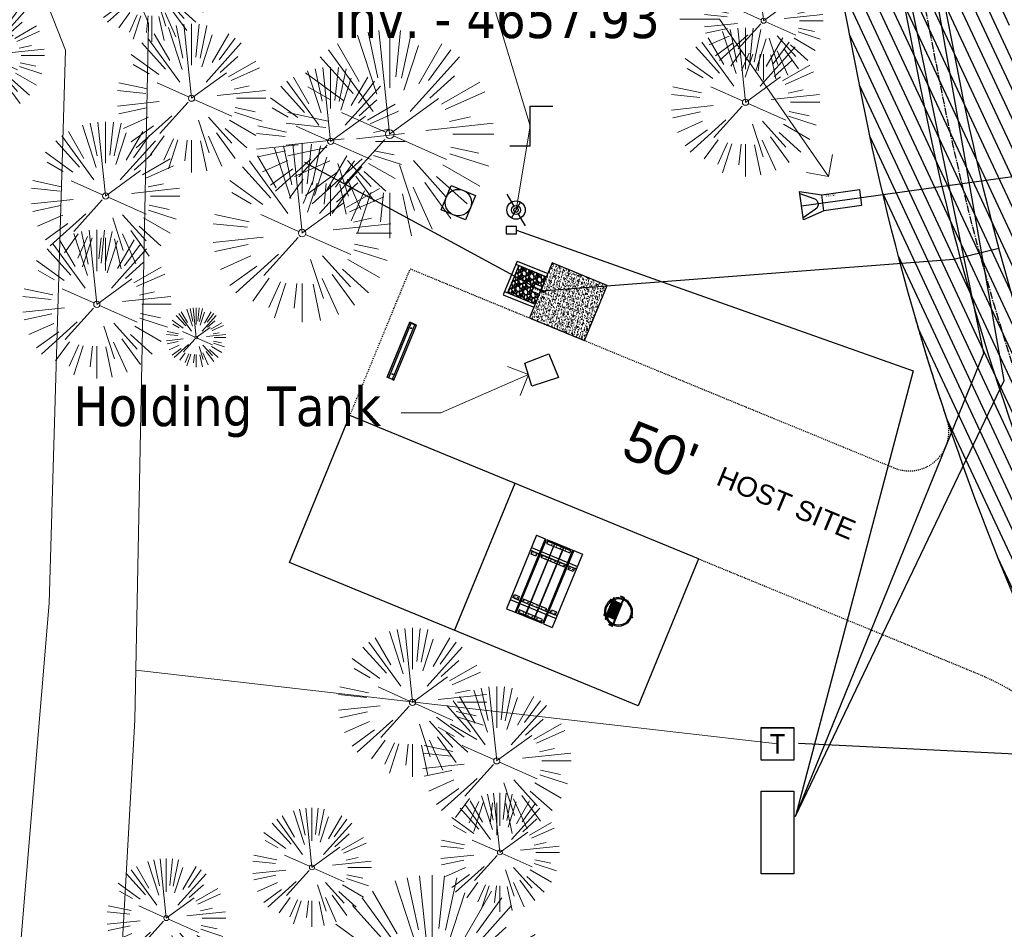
# Model space of a CAD drawing. Header units: feet. Extents: x 1134296 to 1140710, y 647902 to 649877.
# Tile 8 of 42: x 1134483 to 1134583, y 648475 to 648567. Entities that reach past the tile are written whole.
import ezdxf
from ezdxf import colors
from ezdxf.entities.mleader import LeaderData, LeaderLine
from ezdxf.enums import TextEntityAlignment as Align
from ezdxf.lldxf.tags import DXFTag
from ezdxf.math import Vec2, Vec3

# ---------------------------------------------------------------- set-up
doc = ezdxf.new("R2010")
doc.units = ezdxf.units.FT
doc.header["$MEASUREMENT"] = 0
for name, pattern in [('CENTER2', [1.125, 0.75, -0.125, 0.125, -0.125]), ('HIDDEN4', [0.095, 0.05, -0.045]), ('RAD', [0.13, 0.08, -0.05])]:
    doc.linetypes.add(name, pattern=pattern)
for name, color, linetype in [('-AGGREGATE', 8, 'Continuous'), ('-BOLTS-LAGS-SCREWS', 7, 'Continuous'), ('-CONCRETE', 9, 'Continuous'), ('-HARDWARE', 7, 'Continuous'), ('-TIMBER', 6, 'Continuous'), ('-WOOD', 5, 'Continuous'), ('C-CAMPSITE-PADS', 6, 'Continuous'), ('C-PRKG-ASPH', 5, 'Continuous'), ('C-PRKG-WHEL-STOP', 5, 'Continuous'), ('C-ROAD-ASPHALT', 1, 'Continuous'), ('C-ROAD-CNTR', 1, 'CENTER2'), ('C-ROAD-GRVL', 1, 'RAD'), ('C-SWLK-CONC', 5, 'Continuous'), ('C-SWLK-CONC-PATT', 5, 'Continuous'), ('C-UTIL-ELEC-MEP', 7, 'UGE (.5x)'), ('C-UTIL-HYDRANT', 5, 'Continuous'), ('C-UTIL-STRM-PIPE', 210, 'Continuous'), ('C-UTIL-STRM-STRC', 210, 'Continuous'), ('C-UTIL-WATER-MEP', 7, 'WATER (.5x)'), ('G-TEXT-ST02', 2, 'Continuous'), ('G-XREF', 7, 'Continuous'), ('V-UTIL-POWR-STRC', 1, 'Continuous'), ('V-UTIL-WATR-STRC', 8, 'Continuous')]:
    doc.layers.add(name, color=color, linetype=linetype)
for name, color, linetype, lineweight in [('-ANGLE-IRON', 8, 'Continuous', 25), ('V-ANNO-TEXT', 8, 'Continuous', 13), ('V-SITE-VEGE', 8, 'Continuous', 18), ('V-UTIL-POWR-LINE-UNDR', 8, 'EXIST_PROP POWER UNDERGROUND LINE 1', 15), ('V-UTIL-WATR-LINE', 8, 'WATER', 15)]:
    doc.layers.add(name, color=color, linetype=linetype, lineweight=lineweight)
doc.styles.add('Arial', font='arial.ttf', dxfattribs={"height": 180})
doc.styles.add('Normal', font='arial.ttf', dxfattribs={"height": 0.1})
doc.styles.add('SEI-Dim & Leader', font='tahoma.ttf')
doc.styles.get("Standard").update_dxf_attribs({"font": 'arial.ttf'})
tags = doc.linetypes.add('EXIST_PROP POWER UNDERGROUND LINE 1', pattern='A,1.5,-0.2,["P-UG",Standard,S=0.08,R=0,X=-0.1,Y=-0.04],-0.3', length=2).pattern_tags.tags
tags[6] = DXFTag(74, 10)
tags = doc.linetypes.add('UGE (.5x)', pattern='A,0.75,-0.2,["UGE",Standard,S=0.08,R=0,X=-0.1,Y=-0.04],-0.2', length=1.15).pattern_tags.tags
tags[6] = DXFTag(74, 10)
tags = doc.linetypes.add('WATER', pattern='A,1.5,-0.2,["W",Standard,S=0.08,R=0,X=-0.1,Y=-0.04],-0.05', length=1.75).pattern_tags.tags
tags[6] = DXFTag(74, 10)
tags = doc.linetypes.add('WATER (.5x)', pattern='A,0.75,-0.2,["W",Standard,S=0.08,R=0,X=-0.1,Y=-0.04],-0.05', length=1).pattern_tags.tags
tags[6] = DXFTag(74, 10)

# ---------------------------------------------------------------- blocks, each defined once
blk = doc.blocks.new('V-SITE-VEGE-Coniferious Tree 2')
at = {"color": 0, "linetype": 'ByBlock'}
for p, q in [((-0.0003, 0.0026), (-0.0523, 0.4973)), ((0, 0.2219), (0, 0.5)), ((0.0289, 0.2753), (0.0522, 0.4973)), ((-0.0626, 0.1926), (-0.1545, 0.4755)), ((-0.0575, 0.2704), (-0.104, 0.4891)), ((0.0572, 0.2693), (0.1039, 0.4891)), ((-0.146, 0.2528), (-0.25, 0.433)), ((0.0685, 0.211), (0.1382, 0.4256)), ((0.1391, 0.2411), (0.25, 0.433)), ((-0.0791, 0.1089), (-0.2939, 0.4045)), ((0.1869, 0.2573), (0.2939, 0.4045)), ((-0.1757, 0.1951), (-0.3346, 0.3716)), ((0.0978, 0.1086), (0.3345, 0.3716)), ((-0.2201, 0.1599), (-0.4046, 0.2939)), ((0.192, 0.1729), (0.3116, 0.2806)), ((0.2488, 0.1436), (0.433, 0.25)), ((-0.2844, 0.1642), (-0.3931, 0.227)), ((-0.0009, -0.0007), (0.235, 0.1707)), ((0.2659, 0.1184), (0.4568, 0.2034)), ((-0.2961, 0.0629), (-0.4891, 0.1039)), ((-0.0199, 0.0089), (-0.2319, 0.1032)), ((-0.306, 0.0322), (-0.4973, 0.0523)), ((0.1731, 0.0182), (0.4972, 0.0523)), ((0.2873, 0.0611), (0.3885, 0.0826)), ((0.3025, 0), (0.5, 0)), ((-0.2183, -0.0229), (-0.4973, -0.0523)), ((-0.023, -0.0255), (-0.2138, -0.2374)), ((0.0185, -0.0083), (0.272, -0.1211)), ((-0.3022, -0.0642), (-0.4891, -0.1039)), ((0.2936, -0.0624), (0.4274, -0.0908)), ((-0.132, -0.1189), (-0.3716, -0.3346)), ((0.2891, -0.094), (0.4755, -0.1545)), ((-0.2881, -0.1283), (-0.4568, -0.2034)), ((0.0478, -0.1473), (0.1192, -0.3671)), ((0.1144, -0.1271), (0.2718, -0.3019)), ((0.2555, -0.1475), (0.433, -0.25)), ((-0.2545, -0.1849), (-0.4046, -0.2939)), ((0.2254, -0.2029), (0.3716, -0.3346)), ((0.1689, -0.2325), (0.2939, -0.4045)), ((-0.1843, -0.2536), (-0.2767, -0.3808)), ((-0.1214, -0.2725), (-0.1856, -0.4168)), ((-0.091, -0.2799), (-0.1545, -0.4755)), ((-0.0297, -0.2818), (-0.0443, -0.4216)), ((0, -0.2818), (0, -0.5)), ((0.061, -0.2873), (0.1039, -0.4891)), ((0.1131, -0.2541), (0.2033, -0.4568))]:
    blk.add_line(p, q, dxfattribs=at)
blk.add_circle((0, 0), 0.0208)
blk = doc.blocks.new('V-UTIL-IRRI-Spigot')
for points in [[(-1, 1.73), (-0.5, 0.87)], [(-0.5, -0.87), (0.5, 0.87)], [(0.5, -0.87), (1, -1.73)]]:
    blk.add_lwpolyline(points)
for radius in [1, 0.5]:
    blk.add_circle((0, 0), radius)
blk = doc.blocks.new('*U859', base_point=(1134533.417, 648547.604))
at = {"xscale": 0.9237604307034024, "yscale": 0.9237604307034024, "zscale": 0.9237604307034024}
blk.add_blockref('V-UTIL-IRRI-Spigot', (1134533.417, 648547.604), dxfattribs=at)
blk = doc.blocks.new('V-UTIL-WATR-Valve')
for p, q in [((0, 0.0484), (0.0556, 0.0484)), ((0, -0.0484), (0, 0.0484)), ((-0.0494, -0.0484), (0, -0.0484))]:
    blk.add_line(p, q)
blk = doc.blocks.new('*U860', base_point=(1134534.843, 648556.084))
at = {"xscale": 41.34403091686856, "yscale": 41.34403091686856, "zscale": 41.34403091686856}
blk.add_blockref('V-UTIL-WATR-Valve', (1134534.843, 648556.084), dxfattribs=at)
blk = doc.blocks.new('_Open90')
at = {"color": 0, "linetype": 'ByBlock', "lineweight": -2}
for p, q in [((-0.5, 0.5), (0, 0)), ((0, 0), (-1, 0)), ((0, 0), (-0.5, -0.5))]:
    blk.add_line(p, q, dxfattribs=at)
blk = doc.blocks.new('*U911', base_point=(1134533.417, 648547.604))
at = {"xscale": 0.9237604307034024, "yscale": 0.9237604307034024, "zscale": 0.9237604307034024}
blk.add_blockref('V-UTIL-IRRI-Spigot', (1134533.417, 648547.604), dxfattribs=at)
blk = doc.blocks.new('*U912', base_point=(1134534.843, 648556.084))
at = {"xscale": 41.34403091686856, "yscale": 41.34403091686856, "zscale": 41.34403091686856}
blk.add_blockref('V-UTIL-WATR-Valve', (1134534.843, 648556.084), dxfattribs=at)
blk = doc.blocks.new('V-UTIL-POWR-TRANS')
blk.add_lwpolyline([(-0.075, 0.075), (0.075, 0.075), (0.075, -0.075), (-0.075, -0.075)], close=True)
at = {"style": 'SEI-Dim & Leader'}
blk.add_text('T', height=0.09, dxfattribs=at).set_placement((0, 0), align=Align.MIDDLE_CENTER)
blk = doc.blocks.new('*U1395')
at = {"flags": 128}
blk.add_lwpolyline([(2.261, -0.506), (0.198, -1.424), (-0.198, 1.424), (2.037, 1.104)], dxfattribs=at)
blk.add_lwpolyline([(-0.172, 1.238), (1.257, 0.736, -0.609257), (1.41, -0.365), (0.172, -1.238)], format="xyb", dxfattribs=at)
blk.add_lwpolyline([(5.831, 1.631), (6.055, 0.022), (2.261, -0.506), (2.037, 1.104)], close=True, dxfattribs=at)
at = {"layer": 'Defpoints'}
blk.add_text('15" FES', height=0.2, rotation=187.89099, dxfattribs=at).set_placement((3.421, 1.21))
blk = doc.blocks.new('Wheel_Stop')
for points in [[(-36, 6.75), (36, 6.75)], [(-36, -2.25), (-36, 6.75)], [(-35.625, 4.5), (-36, 6.75)], [(-35.625, 0), (-36, -2.25)], [(-35.955, 6.48), (35.955, 6.48)], [(-35.625, 4.5), (-35.625, 0)], [(-35.625, 4.5), (35.625, 4.5)], [(-35.625, 0), (35.625, 0)], [(35.625, 4.5), (36, 6.75)], [(35.625, 4.5), (35.625, 0)], [(35.625, 0), (36, -2.25)], [(36, -2.25), (36, 6.75)], [(-36, -2.25), (36, -2.25)], [(-35.955, -1.98), (35.955, -1.98)]]:
    blk.add_lwpolyline(points)
for centre in [(-30, 2.25), (30, 2.25)]:
    blk.add_circle(centre, 0.5)
blk = doc.blocks.new('10FT_Precast Table')
at = {"layer": '-ANGLE-IRON'}
for p, q in [((-28.5, 21.1), (-28.5, 27.6)), ((-28.5, 27.6), (-24.5, 27.6)), ((-24.5, 27.6), (-24.5, 21.1)), ((28.5, 21.1), (28.5, 27.6)), ((28.5, 27.6), (32.5, 27.6)), ((32.5, 27.6), (32.5, 21.1)), ((-43.5, 15.3), (-46.5, 15.3)), ((-46.5, 15.3), (-46.5, -15.3)), ((-43.5, -15.3), (-43.5, 15.3)), ((-24.5, 21.1), (-28.5, 21.1)), ((-25.5, 15.3), (-28.5, 15.3)), ((-28.5, 15.3), (-28.5, -15.3)), ((-25.5, -15.3), (-25.5, 15.3)), ((32.5, 21.1), (28.5, 21.1)), ((32.5, 15.3), (29.5, 15.3)), ((29.5, 15.3), (29.5, -15.3)), ((32.5, -15.3), (32.5, 15.3)), ((46.5, 15.3), (43.5, 15.3)), ((43.5, 15.3), (43.5, -15.3)), ((46.5, -15.3), (46.5, 15.3)), ((-46.5, -15.3), (-43.5, -15.3)), ((-28.5, -15.3), (-25.5, -15.3)), ((-28.5, -27.6), (-28.5, -21.1)), ((-28.5, -21.1), (-24.5, -21.1)), ((-24.5, -21.1), (-24.5, -27.6)), ((28.5, -27.6), (28.5, -21.1)), ((28.5, -21.1), (32.5, -21.1)), ((29.5, -15.3), (32.5, -15.3)), ((32.5, -21.1), (32.5, -27.6)), ((43.5, -15.3), (46.5, -15.3)), ((-24.5, -27.6), (-28.5, -27.6)), ((32.5, -27.6), (28.5, -27.6))]:
    blk.add_line(p, q, dxfattribs=at)
at = {"layer": '-BOLTS-LAGS-SCREWS'}
for centre in [(-26.5, 26.1), (30.5, 26.1), (-45, 14.3), (-27, 14.3), (-26.5, 22.6), (30.5, 22.6), (31, 14.3), (45, 14.3), (-45, 8.8), (-45, 2.8), (-27, 8.8), (-27, 2.8), (31, 8.8), (31, 2.8), (45, 8.8), (45, 2.8), (-45, -2.8), (-45, -8.8), (-27, -2.8), (-27, -8.8), (31, -2.8), (31, -8.8), (45, -2.8), (45, -8.8), (-45, -14.3), (-27, -14.3), (-26.5, -22.6), (30.5, -22.6), (31, -14.3), (45, -14.3), (-26.5, -26.1), (30.5, -26.1)]:
    blk.add_circle(centre, 0.156, dxfattribs=at)
at = {"layer": '-CONCRETE'}
for p, q in [((-32, -30), (-32, 30)), ((-28.5, 30), (-28.5, 27.6)), ((-28.5, -27.1), (-28.5, 27.1)), ((32.5, 30), (32.5, 27.6)), ((32.5, -27.1), (32.5, 27.1)), ((36, -30), (36, 30)), ((-28.5, -30), (-28.5, -27.6)), ((32.5, -27.6), (32.5, -30))]:
    blk.add_line(p, q, dxfattribs=at)
at = {"layer": '-TIMBER'}
for p, q in [((-48, 18.7), (-48, 30)), ((-48, 30), (48, 30)), ((48, 18.7), (48, 30)), ((-48, 18.7), (48, 18.7)), ((-48, 5.9), (-48, 17.1)), ((-48, 17.1), (48, 17.1)), ((48, 17.1), (48, 5.9)), ((-48, 5.9), (48, 5.9)), ((-48, -5.6), (-48, 5.6)), ((-48, 5.6), (48, 5.6)), ((48, 5.6), (48, -5.6)), ((48, -5.6), (-48, -5.6)), ((-48, -17.1), (-48, -5.9)), ((48, -5.9), (-48, -5.9)), ((48, -5.9), (48, -17.1)), ((48, -17.1), (-48, -17.1)), ((-48, -30), (-48, -18.7)), ((-48, -18.7), (48, -18.7)), ((48, -30), (48, -18.7)), ((-48, -30), (48, -30))]:
    blk.add_line(p, q, dxfattribs=at)
blk = doc.blocks.new('*X1295')
at = {"color": 0}
for p, q in [((146.1, 353.6), (146.1, 353.7)), ((146.1, 352.9), (146.8, 353.6)), ((146.1, 352.5), (146.8, 353.3)), ((146.1, 351.8), (146.8, 352.6)), ((146.1, 351.5), (146.8, 352.2)), ((146.1, 350.8), (146.8, 351.5)), ((146.3, 350.7), (146.8, 351.2))]:
    blk.add_line(p, q, dxfattribs=at)
blk = doc.blocks.new('Pilot Rocks FS-30_18_PA')
at = {"layer": '-HARDWARE'}
for p, q in [((-8.8, 0), (-17.9, 0)), ((-17.9, 0), (-12.8, 0)), ((-10.2, 0), (10.2, 0)), ((8.8, 0), (17.9, 0)), ((12.8, 0), (17.9, 0)), ((-18.9, -1.4), (-18.9, -1)), ((-18.9, -1.4), (-18.9, -1)), ((-18.9, -4.6), (-18.9, -1.4)), ((-18.9, -1.4), (-18.9, -1.4)), ((-18.2, -1.4), (-18.2, -1)), ((-18.2, -1), (-18.2, -1.4)), ((-18.2, -1.4), (-18.1, -1.4)), ((-18.1, -1.4), (-18.1, -4.6)), ((-8.8, -0.6), (-17.9, -0.6)), ((-13.3, -0.6), (-17.9, -0.6)), ((-10.2, -0.6), (10.2, -0.6)), ((-10.2, -0.6), (-10.2, -11.3)), ((-10.2, -11.3), (-10.2, -14.8)), ((-9.5, -0.6), (-9.5, -11.3)), ((-9.5, -11.3), (-9.5, -14.8)), ((-9.5, -11.6), (9.5, -11.6)), ((-8.8, -0.6), (-8.8, -11.6)), ((-8.3, -0.6), (-8.3, -11.6)), ((-7.5, -0.6), (-7.5, -11.6)), ((-7, -0.6), (-7, -11.6)), ((-6.2, -0.6), (-6.2, -11.6)), ((-5.7, -0.6), (-5.7, -11.6)), ((-4.9, -0.6), (-4.9, -11.6)), ((-4.3, -0.6), (-4.3, -11.6)), ((-3.6, -0.6), (-3.6, -11.6)), ((-3, -0.6), (-3, -11.6)), ((-2.2, -0.6), (-2.2, -11.6)), ((-1.7, -0.6), (-1.7, -11.6)), ((-0.9, -0.6), (-0.9, -11.6)), ((-0.4, -0.6), (-0.4, -11.6)), ((0.4, -0.6), (0.4, -11.6)), ((0.9, -0.6), (0.9, -11.6)), ((1.7, -0.6), (1.7, -11.6)), ((2.2, -0.6), (2.2, -11.6)), ((3, -0.6), (3, -11.6)), ((3.6, -0.6), (3.6, -11.6)), ((4.3, -0.6), (4.3, -11.6)), ((4.9, -0.6), (4.9, -11.6)), ((5.7, -0.6), (5.7, -11.6)), ((6.2, -0.6), (6.2, -11.6)), ((7, -0.6), (7, -11.6)), ((7.5, -0.6), (7.5, -11.6)), ((8.3, -0.6), (8.3, -11.6)), ((8.8, -0.6), (8.8, -11.6)), ((17.9, -0.6), (8.8, -0.6)), ((9.5, -0.6), (9.5, -11.3)), ((9.5, -11.3), (9.5, -14.8)), ((10.2, -0.6), (10.2, -11.3)), ((10.2, -11.3), (10.2, -14.8)), ((18.1, -4.6), (18.1, -1.4)), ((18.1, -1.4), (18.2, -1.4)), ((18.9, -4.6), (18.1, -4.6)), ((18.2, -1.4), (18.2, -1)), ((18.2, -1.4), (18.2, -1)), ((18.9, -1.4), (18.9, -1)), ((18.9, -1), (18.9, -1.4)), ((18.9, -1.4), (18.9, -1.4)), ((18.9, -1.4), (18.9, -4.6)), ((-10.2, -13.7), (-10.2, -14.8)), ((-9.5, -12.3), (9.5, -12.3)), ((-9.5, -14.8), (-9.5, -14.5)), ((9.5, -14.5), (9.5, -14.8)), ((10.2, -14.8), (10.2, -13.7))]:
    blk.add_line(p, q, dxfattribs=at)
at = {"layer": '-HARDWARE', "flags": 128}
for points in [[(0, 18.2, 1), (-0.6, 18.2), (-0.6, 15, 1), (0, 15), (0, 18.2)], [(-11.8, -8.9, -1), (-11.3, -9.4), (-13.5, -11.7, -1), (-14, -11.3), (-11.8, -8.9)], [(11.8, -8.9, 1), (11.3, -9.4), (13.5, -11.7, 1), (14, -11.3), (11.8, -8.9)]]:
    blk.add_lwpolyline(points, format="xyb", dxfattribs=at)
at = {"layer": '-HARDWARE'}
for points in [[(-18.9, -4.6), (-18.9, -1.4), (-18.1, -1.4), (-18.1, -4.6)], [(-7.5, -11.6), (-8.3, -11.6), (-8.3, -0.6), (-7.5, -0.6)], [(-6.2, -11.6), (-7, -11.6), (-7, -0.6), (-6.2, -0.6)], [(-4.9, -11.6), (-5.7, -11.6), (-5.7, -0.6), (-4.9, -0.6)], [(-3.6, -11.6), (-4.3, -11.6), (-4.3, -0.6), (-3.6, -0.6)], [(-2.2, -11.6), (-3, -11.6), (-3, -0.6), (-2.2, -0.6)], [(-0.9, -11.6), (-1.7, -11.6), (-1.7, -0.6), (-0.9, -0.6)], [(-0.4, -11.6), (0.4, -11.6), (0.4, -0.6), (-0.4, -0.6)], [(0.9, -11.6), (1.7, -11.6), (1.7, -0.6), (0.9, -0.6)], [(2.2, -11.6), (3, -11.6), (3, -0.6), (2.2, -0.6)], [(3.6, -11.6), (4.3, -11.6), (4.3, -0.6), (3.6, -0.6)], [(4.9, -11.6), (5.7, -11.6), (5.7, -0.6), (4.9, -0.6)], [(6.2, -11.6), (7, -11.6), (7, -0.6), (6.2, -0.6)], [(7.5, -11.6), (8.3, -11.6), (8.3, -0.6), (7.5, -0.6)], [(18.9, -4.6), (18.9, -1.4), (18.1, -1.4), (18.1, -4.6)]]:
    blk.add_lwpolyline(points, close=True, dxfattribs=at)
for centre, radius, start, end in [((0, 0), 17.1, 0.1484, 179.8516), ((0, 0), 15.7, 0.161, 179.839), ((-17.9, -1), 1, 90, 180), ((-17.9, -1), 1, 90, 180), ((17.9, -1), 1, 0, 90), ((17.9, -1), 1, 0, 90), ((-17.9, -1), 0.333, 90, 180), ((-17.9, -1), 0.333, 90, 180), ((0, 0), 17.1, 182.0901, 220.7491), ((0, 0), 15.7, 182.2674, 220.2248), ((0, 0), 17.1, 220.7491, 233.2978), ((0, 0), 15.7, 220.2248, 229.5861), ((-9.9, -11.6), 0.333, 0, 180), ((9.9, -11.6), 0.333, 0, 180), ((0, 0), 15.7, 310.4139, 319.7752), ((0, 0), 17.1, 306.7022, 319.2509), ((0, 0), 15.7, 319.7752, 357.7326), ((0, 0), 17.1, 319.2509, 357.9099), ((17.9, -1), 0.333, 0, 90), ((17.9, -1), 0.333, 0, 90), ((-9.9, -14.8), 0.333, 180, 0), ((-9.9, -14.8), 0.333, 180, 0), ((0, 0), 15.7, 232.704, 307.296), ((0, 0), 17.1, 236.0414, 303.9586), ((9.9, -14.8), 0.333, 180, 0), ((9.9, -14.8), 0.333, 180, 0)]:
    blk.add_arc(centre, radius, start, end, dxfattribs=at)
at = {"layer": '-HARDWARE', "rotation": 180}
for p, xscale, yscale, zscale in [((137.7, 372.6), 1.066666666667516, 1.066666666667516, 1.066666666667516), ((-137.7, 372.6), -1.066666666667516, 1.066666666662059, 1.066666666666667)]:
    blk.add_blockref('*X1295', p, dxfattribs=dict(at, xscale=xscale, yscale=yscale, zscale=zscale))
blk = doc.blocks.new('HYDRANT & PAD')
at = {"layer": '-AGGREGATE'}
h = blk.add_hatch(dxfattribs=at)
h.set_pattern_fill('GRAVEL', color=256, scale=10)
h.paths.add_polyline_path([(18, 72), (18, 108), (-18, 108), (-18, 72), (-4.8, 72), (-4.8, 81.6), (4.8, 81.6), (4.8, 72)])
at = {"layer": 'C-SWLK-CONC-PATT'}
h = blk.add_hatch(dxfattribs=at)
h.set_pattern_fill('AR-CONC', color=256)
h.set_pattern_definition([(50, (-9267.939, -358120.348), (7.17260183, -0.62752135), [0.75, -8.25]), (355, (-9267.939, -358120.348), (-1.38751334, 7.52192134), [0.6, -6.6]), (100.4514445, (-9267.341, -358120.4), (5.78508847, 6.89439991), [0.63740192, -7.01142112]), (46.1842, (-9267.939, -358118.348), (10.6724133, -1.6551928), [1.125, -12.375]), (96.6356355, (-9267.05, -358118.486), (9.34661946, 9.741186), [0.95610342, -10.5171376]), (351.184164, (-9267.939, -358118.348), (9.34661945, 9.741186), [0.9, -9.9]), (21, (-9266.939, -358118.848), (5.96907052, -4.02618891), [0.75, -8.25]), (326, (-9266.939, -358118.848), (2.43315332, 7.25150045), [0.6, -6.6]), (71.4514447, (-9266.4415, -358119.1835), (8.40222377, 3.22531153), [0.6374019, -7.01142112]), (37.5, (-9267.939, -358120.348), (0.121598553, 3.328938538), [0, -6.52, 0, -6.7, 0, -6.625]), (7.5, (-9267.939, -358120.348), (2.630695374, 3.94411712), [0, -3.82, 0, -6.37, 0, -2.525]), (327.5, (-9270.169, -358120.348), (5.338224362, -0.225548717), [0, -2.5, 0, -7.8, 0, -10.35]), (317.5, (-9271.169, -358120.348), (5.831861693, 1.001049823), [0, -3.25, 0, -5.18, 0, -7.35])])
h.paths.add_polyline_path([(36, 72), (-0.5, 72), (-1.8, 72), (-5.8, 72), (-36, 72), (-36, 0), (36, 0)])
at = {"layer": '-HARDWARE'}
for p, q in [((-0.9, 70.2), (-0.9, 69.5)), ((-0.1, 68.2), (-0.2, 71.2)), ((-0.2, 71.2), (0.3, 71.2)), ((0.3, 71.2), (0.2, 68.2)), ((0.9, 70.2), (0.9, 69.5))]:
    blk.add_line(p, q, dxfattribs=at)
for points in [[(-0.8, 82.6), (-0.8, 82)], [(0.8, 82), (-0.8, 82)], [(-0.6, 81.6), (-0.6, 82)], [(0.6, 81.6), (0.6, 82)], [(0.7, 82.6), (0.7, 82)]]:
    blk.add_lwpolyline(points, dxfattribs=at)
at = {"layer": '-HARDWARE', "linetype": 'HIDDEN4'}
for points in [[(-0.6, 81.6), (-0.6, 72.1)], [(0.6, 81.6), (0.6, 72)]]:
    blk.add_lwpolyline(points, dxfattribs=at)
at = {"layer": '-HARDWARE'}
blk.add_lwpolyline([(0.9, 69.5), (0.8, 68.6, 0.013614), (0.8, 68.5), (0.8, 68.1, -0.014895), (0.8, 68.1), (0.8, 67.7, -0.39687), (0.4, 67.4), (-0.5, 67.4, -0.39687), (-0.8, 67.7), (-0.8, 68.1, -0.014895), (-0.8, 68.1), (-0.8, 68.5, 0.013614), (-0.8, 68.6), (-0.9, 69.5)], format="xyb", dxfattribs=at)
for centre, radius, start, end in [((0, 71), 1.2, 284.4558, 262.278), ((0, 82.6), 0.794, 340.8718, 199.1282), ((0, 82.6), 0.75, 0, 180)]:
    blk.add_arc(centre, radius, start, end, dxfattribs=at)
at = {"layer": '-TIMBER', "flags": 128}
for points in [[(-22, 112), (-22, 72)], [(22, 112), (-22, 112)], [(-18, 112), (-18, 72)], [(18, 108), (-18, 108)], [(18, 112), (18, 72)], [(22, 112), (22, 72)]]:
    blk.add_lwpolyline(points, dxfattribs=at)
at = {"layer": '-WOOD'}
blk.add_lwpolyline([(4.8, 72), (4.8, 81.6), (-4.8, 81.6), (-4.8, 72)], close=True, dxfattribs=at)
at = {"layer": 'C-SWLK-CONC'}
blk.add_lwpolyline([(36, 0), (36, 72), (-36, 72), (-36, 0)], dxfattribs=at)
at = {"layer": 'C-SWLK-CONC', "linetype": 'Continuous'}
blk.add_lwpolyline([(-36, 0), (36, 0)], dxfattribs=at)
blk = doc.blocks.new('C_PBASE-PACTOLA_02403811')
at = {"layer": 'C-CAMPSITE-PADS'}
for points in [[(1134551.806, 648512.414), (1134545.719, 648497.618), (1134510.577, 648512.075), (1134516.664, 648526.872)], [(1134551.806, 648512.414), (1134516.664, 648526.872)]]:
    blk.add_lwpolyline(points, dxfattribs=at)
at = {"layer": 'C-ROAD-ASPHALT'}
blk.add_lwpolyline([(1134641.754, 648097.237, -0.047459), (1134675.306, 648187.214, 0.35336), (1134666.802, 648223.939, -0.106181), (1134644.201, 648251.028), (1134637.908, 648263.005), (1134624.34, 648241.529), (1134586.209, 648314.105), (1134596.832, 648319.687, 0.414214), (1134601.034, 648333.19), (1134601.034, 648333.19, -0.272199), (1134605.1, 648418.243), (1134606.839, 648420.901, -0.102173), (1134622.245, 648436.384, 0.468797), (1134623.087, 648444.024, -0.039414), (1134613.59, 648455.575), (1134609.943, 648460.8, -0.104209), (1134568.347, 648558.72), (1134550.704, 648648.508, -0.01381), (1134546.057, 648676.178), (1134536.979, 648741.164, -0.094333), (1134542.659, 648856.217), (1134551.222, 648891.603, -0.010799), (1134557.395, 648914.899)], format="xyb", dxfattribs=at)
at = {"layer": 'C-ROAD-CNTR', "flags": 128}
blk.add_lwpolyline([(1134682.816, 648422.246), (1134669.22, 648425.846, -0.177469), (1134620.15, 648460.153), (1134616.503, 648465.379, -0.104209), (1134576.197, 648560.263), (1134558.554, 648650.051, -0.01381), (1134553.98, 648677.284), (1134544.902, 648742.27, -0.094333), (1134550.434, 648854.335), (1134558.998, 648889.721, -0.142864), (1134712.374, 649156.831), (1134786.199, 649227.811, -0.041643), (1134812.006, 649248.788), (1134833.031, 649263.149, -0.265468), (1134926.964, 649270.708), (1134949.26, 649260.248, -0.036701), (1135013.163, 649224.333), (1135075.322, 649183.127, -0.302523), (1135105.389, 649111.585), (1135099.688, 649081.888, -0.049273), (1135094.1, 649063.037), (1135036.845, 648922.396, -0.009219), (1135029.58, 648905.452), (1134962.364, 648756.335, -0.019155), (1134945.301, 648722.051), (1134909.792, 648657.066, -0.111237), (1134866.239, 648607.574), (1134762.181, 648532.091, 0.322945), (1134716.396, 648393.222), (1134719.721, 648382.706, -0.171424), (1134715.288, 648249.555), (1134707.164, 648228.784, -0.022723), (1134688.714, 648187.277, 0.05045), (1134653.344, 648094.128)], format="xyb", dxfattribs=at)
at = {"layer": 'C-ROAD-GRVL', "flags": 128}
blk.add_lwpolyline([(1134516.664, 648526.872), (1134522.751, 648541.669)], dxfattribs=at)
for points in [[(1134522.751, 648541.669), (1134571.534, 648521.599, 0.64242), (1134576.849, 648526.568, -0.010238), (1134573.702, 648536.653, 2.682821)], [(1134592.713, 648489.227, 0.176825), (1134580.055, 648500.793), (1134551.806, 648512.414)]]:
    blk.add_lwpolyline(points, format="xyb", dxfattribs=at)
at = {"layer": 'C-UTIL-ELEC-MEP'}
for points in [[(1134561.576, 648486.487), (1134582.626, 648530.425), (1134557.768, 648671.669), (1134524.75, 648680.784)], [(1134561.895, 648493.845), (1134595.285, 648492.184), (1134620.611, 648455.069), (1134649.926, 648431.172), (1134694.112, 648418.48), (1134708.671, 648430.833), (1134725.261, 648479.91), (1134754.465, 648520.982), (1134857.365, 648597.681), (1134892.607, 648628.303), (1134942.694, 648644.707)], [(1134561.586, 648486.463), (1134580.577, 648533.158), (1134561.52, 648625.075), (1134533.658, 648637.543)], [(1134533.459, 648545.575), (1134573.466, 648531.393), (1134561.576, 648486.487)]]:
    blk.add_lwpolyline(points, dxfattribs=at)
for points in [[(1134533.459, 648545.932), (1134532.41, 648545.932), (1134532.41, 648545.218), (1134533.459, 648545.218)], [(1134558.124, 648495.392), (1134561.424, 648495.392), (1134561.424, 648492.114), (1134558.124, 648492.114)], [(1134558.124, 648489.013), (1134561.424, 648489.013), (1134561.424, 648480.676), (1134558.124, 648480.676)]]:
    blk.add_lwpolyline(points, close=True, dxfattribs=at)
at = {"layer": 'C-UTIL-STRM-PIPE', "flags": 128}
blk.add_lwpolyline([(1134562.198, 648548.04), (1134597.974, 648553.015)], dxfattribs=at)
at = {"layer": 'C-UTIL-WATER-MEP'}
for p, q in [((1134577.558, 648542.655), (1134582.098, 648543.752)), ((1134535.992, 648539.464), (1134577.558, 648542.655))]:
    blk.add_line(p, q, dxfattribs=at)
at = {"layer": 'C-UTIL-WATER-MEP', "flags": 128}
for points in [[(1134713.292, 648416.244), (1134669.732, 648427.78, -0.177469), (1134621.79, 648461.298), (1134618.143, 648466.524, -0.104209), (1134578.16, 648560.648), (1134560.517, 648650.437, -0.01381), (1134555.961, 648677.561), (1134546.883, 648742.547, -0.094333), (1134552.378, 648853.865), (1134560.941, 648889.251, -0.142864), (1134713.76, 649155.39), (1134787.585, 649226.369, -0.041643), (1134813.135, 649247.136), (1134834.159, 649261.497, -0.265468), (1134926.115, 649268.898), (1134948.411, 649258.438, -0.036701), (1135012.058, 649222.666), (1135074.217, 649181.46, -0.302523), (1135103.425, 649111.962), (1135097.723, 649082.265, -0.049273), (1135092.248, 649063.791), (1135034.992, 648923.15, -0.009219), (1135027.757, 648906.274), (1134960.541, 648757.157, -0.019155), (1134943.546, 648723.01), (1134908.037, 648658.025, -0.111237), (1134865.064, 648609.193), (1134761.007, 648533.71, 0.157468), (1134714.966, 648470.676, 0.157468)], [(1134709.846, 648413.019), (1134668.708, 648423.913, -0.177469), (1134618.51, 648459.009), (1134614.863, 648464.235, -0.104209), (1134574.235, 648559.877), (1134556.592, 648649.665, -0.01381), (1134551.999, 648677.008), (1134542.922, 648741.994, -0.094333), (1134548.49, 648854.806), (1134557.054, 648890.192, -0.088923), (1134635.562, 649068.473, -0.076785)]]:
    blk.add_lwpolyline(points, format="xyb", dxfattribs=at)
blk.add_lwpolyline([(1134535.989, 648539.464), (1134512.13, 648552.403)], dxfattribs=at)
at = {"layer": 'C-UTIL-WATER-MEP'}
blk.add_lwpolyline([(1134526.873, 648550.094), (1134529.34, 648549.08), (1134528.325, 648546.614), (1134525.859, 648547.628)], close=True, dxfattribs=at)
blk.add_circle((1134527.599, 648548.354), 1.333, dxfattribs=at)
at = {"layer": 'Defpoints', "flags": 128}
blk.add_lwpolyline([(1134533.31, 648520.024), (1134527.223, 648505.227)], dxfattribs=at)
at = {"layer": '-HARDWARE', "xscale": 0.08333333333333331, "yscale": 0.08333333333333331, "zscale": 0.08333333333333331, "rotation": 247.6375022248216}
blk.add_blockref('Pilot Rocks FS-30_18_PA', (1134543.748, 648507.079), dxfattribs=at)
at = {"xscale": 0.08333333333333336, "yscale": 0.08333333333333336, "zscale": 0.08333333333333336, "rotation": 247.6375022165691}
blk.add_blockref('10FT_Precast Table', (1134536.278, 648510.152), dxfattribs=at)
at = {"layer": 'C-PRKG-WHEL-STOP', "xscale": 0.08333333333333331, "yscale": 0.08333333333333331, "zscale": 0.08333333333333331, "rotation": 67.63750187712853}
blk.add_blockref('Wheel_Stop', (1134522.078, 648533.296), dxfattribs=at)
at = {"layer": 'C-UTIL-HYDRANT', "xscale": 0.08333333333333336, "yscale": 0.08333333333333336, "zscale": 0.08333333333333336, "rotation": 67.63750187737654}
blk.add_blockref('HYDRANT & PAD', (1134541.464, 648537.214), dxfattribs=at)
at = {"layer": 'C-UTIL-STRM-STRC', "color": 221, "linetype": 'Continuous', "lineweight": -3}
blk.add_blockref('*U1395', (1134562.198, 648548.04, 4656.85), dxfattribs=at)
at = {"layer": 'C-CAMPSITE-PADS', "style": 'Arial'}
blk.add_text("50'", height=4, rotation=338.13316, dxfattribs=at).set_placement((1134543.838, 648522.798))
at = {"layer": 'G-TEXT-ST02', "insert": (1134554.234, 648521.803), "char_height": 2, "attachment_point": 1, "rotation": 337.45679, "style": 'Normal'}
blk.add_mtext('HOST SITE', dxfattribs=at)
blk = doc.blocks.new('C_PHTCH-PACTOLA_02403811')
at = {"layer": 'C-PRKG-ASPH'}
h = blk.add_hatch(dxfattribs=at)
h.set_pattern_fill('ANSI31', color=256, scale=10, angle=70)
edge = h.paths.add_edge_path(flags=16)
edge.add_arc((1135093.567, 648760.357), 542, 143.57036, 153.26644, ccw=False)
edge.add_arc((1135093.567, 648760.357), 542, 133.87428, 143.57036, ccw=False)
edge.add_line((1134717.919, 649151.064), (1134791.744, 649222.044))
edge.add_arc((1134924.815, 649083.638), 192, 124.33581, 133.87428, ccw=False)
edge.add_line((1134816.519, 649242.182), (1134837.543, 649256.543))
edge.add_arc((1134886.615, 649184.703), 87, 64.8666, 124.33581, ccw=False)
edge.add_line((1134923.566, 649263.466), (1134945.863, 649253.006))
edge.add_arc((1134736.897, 648807.587), 492, 56.45912, 64.8666, ccw=False)
edge.add_line((1135008.743, 649217.665), (1135070.902, 649176.459))
edge.add_arc((1135036.645, 649124.783), 62, -10.86803, 56.45912, ccw=False)
edge.add_line((1135097.533, 649113.093), (1135091.831, 649083.396))
edge.add_arc((1135001.481, 649100.742), 92, 337.84863, 349.13197, ccw=False)
edge.add_line((1135086.691, 649066.053), (1135029.435, 648925.412))
edge.add_arc((1134573.749, 649110.923), 492, 335.73595, 337.84863, ccw=False)
edge.add_line((1135022.287, 648908.739), (1134970.106, 648792.978))
edge.add_line((1134970.106, 648792.978), (1134955.071, 648759.623))
edge.add_arc((1134506.533, 648961.806), 492, 331.34656, 335.73595, ccw=False)
edge.add_line((1134938.281, 648725.887), (1134902.771, 648660.902))
edge.add_arc((1134778.161, 648728.993), 142, 305.95733, 331.34656, ccw=False)
edge.add_line((1134861.541, 648614.05), (1134757.484, 648538.566))
edge.add_arc((1134835.579, 648430.909), 133, 125.95733, 166.41717)
edge.add_arc((1134672.278, 648470.364), 35, 244.10856, 346.41717, ccw=False)
edge.add_arc((1134691.462, 648509.913), 78.956, 214.90552, 244.11685, ccw=False)
edge.add_line((1134626.71, 648464.732), (1134623.063, 648469.958))
edge.add_arc((1134821.506, 648608.465), 242, 191.11676, 214.9138, ccw=False)
edge.add_line((1134584.047, 648561.805), (1134566.404, 648651.593))
edge.add_arc((1135049.172, 648746.455), 492, 187.95193, 191.11676, ccw=False)
edge.add_line((1134561.903, 648678.391), (1134552.825, 648743.377))
edge.add_arc((1134842.018, 648783.773), 292, 166.39612, 187.95193, ccw=False)
edge.add_line((1134558.21, 648852.454), (1134566.773, 648887.84))
edge.add_arc((1135093.567, 648760.357), 542, 158.04784, 166.39612, ccw=False)
edge.add_arc((1135093.567, 648760.357), 542, 153.26644, 158.04784, ccw=False)
edge = h.paths.add_edge_path()
edge.add_line((1134664.934, 648091.019), (1134641.754, 648097.237))
edge.add_arc((1135131.442, 647965.879), 507, 154.11549, 164.98406, ccw=False)
edge.add_arc((1135131.442, 647965.879), 507, 153.4315, 154.11549, ccw=False)
edge.add_arc((1134241.514, 648410.91), 488, 333.4315, 338.63837)
edge.add_line((1134695.988, 648233.155), (1134704.112, 648253.926))
edge.add_arc((1134529.028, 648322.406), 188, 338.63837, 377.19547)
edge.add_arc((1134651.306, 648360.247), 60, 17.19547, 74.97266)
edge.add_line((1134666.863, 648418.195), (1134661.501, 648419.806))
edge.add_arc((1134691.489, 648509.945), 94.997, 223.94188, 251.59807, ccw=False)
edge.add_arc((1134691.536, 648509.984), 95.058, 214.9166, 223.93932, ccw=False)
edge.add_line((1134613.59, 648455.575), (1134609.943, 648460.8))
edge.add_arc((1134821.506, 648608.465), 258, 191.11676, 214.9138, ccw=False)
edge.add_line((1134568.347, 648558.72), (1134550.704, 648648.508))
edge.add_arc((1135049.172, 648746.455), 508, 187.95193, 191.11676, ccw=False)
edge.add_line((1134546.057, 648676.178), (1134536.979, 648741.164))
edge.add_arc((1134842.018, 648783.773), 308, 166.39612, 187.95193, ccw=False)
edge.add_line((1134542.659, 648856.217), (1134551.222, 648891.603))
edge.add_arc((1135093.567, 648760.357), 558, 163.92132, 166.39612, ccw=False)
edge.add_arc((1134538.177, 648920.438), 20, 343.92132, 402.76994)
edge.add_line((1134552.859, 648934.019), (1134533.446, 648955.005))
edge.add_arc((1135093.567, 648760.357), 592.978, 146.018742, 160.837099, ccw=False)
edge.add_line((1134601.857, 649091.786), (1134616.583, 649064.034))
edge.add_arc((1134621, 649066.378), 5, 207.95158, 327.07409)
edge.add_arc((1135093.567, 648760.357), 558, 133.87428, 147.07409, ccw=False)
edge.add_line((1134706.83, 649162.598), (1134780.655, 649233.578))
edge.add_arc((1134924.815, 649083.638), 208, 124.33581, 133.87428, ccw=False)
edge.add_line((1134807.494, 649255.394), (1134828.519, 649269.755))
edge.add_arc((1134886.615, 649184.703), 103, 64.8666, 124.33581, ccw=False)
edge.add_line((1134930.362, 649277.951), (1134952.658, 649267.491))
edge.add_arc((1134736.897, 648807.587), 508, 56.45912, 64.8666, ccw=False)
edge.add_line((1135017.583, 649231.001), (1135079.742, 649189.795))
edge.add_arc((1135036.645, 649124.783), 78, -10.86803, 56.45912, ccw=False)
edge.add_line((1135113.246, 649110.076), (1135107.544, 649080.379))
edge.add_arc((1135001.481, 649100.742), 108, 337.84863, 349.13197, ccw=False)
edge.add_line((1135101.51, 649060.02), (1135044.254, 648919.379))
edge.add_arc((1134573.749, 649110.923), 508, 335.73595, 337.84863, ccw=False)
edge.add_line((1135036.873, 648902.164), (1134969.657, 648753.048))
edge.add_arc((1134506.533, 648961.806), 508, 331.34656, 335.73595, ccw=False)
edge.add_line((1134952.322, 648718.215), (1134916.812, 648653.23))
edge.add_arc((1134778.161, 648728.993), 158, 305.95733, 331.34656, ccw=False)
edge.add_line((1134870.936, 648601.099), (1134766.879, 648525.615))
edge.add_arc((1134835.579, 648430.909), 117, 125.95733, 162.26486)
edge.add_arc((1134752.714, 648457.411), 30, 162.26486, 196.80241)
edge.add_arc((1134835.579, 648430.909), 113, 170.92173, 197.54767)
edge.add_line((1134727.837, 648396.84), (1134731.163, 648386.324))
edge.add_arc((1134529.028, 648322.406), 212, 11.34008, 17.54767, ccw=False)
edge.add_arc((1134529.056, 648322.404), 211.973, -20.64909, 11.34215, ccw=False)
edge.add_arc((1134759.869, 648235.315), 34.724, 159.18719, 239.41356)
edge.add_line((1134742.2, 648205.423), (1134709.513, 648185.696))
edge.add_line((1134709.513, 648185.696), (1134698.996, 648181.007))
edge.add_arc((1135131.442, 647965.879), 483, 153.55118, 164.98406)
blk = doc.blocks.new('C_XBASE-PACTOLA_02403811')
at = {"layer": 'V-UTIL-POWR-LINE-UNDR', "flags": 128}
for points in [[(1134473.065, 648231.485), (1134478.456, 648413.899), (1134486.336, 648507.967), (1134488.001, 648563.715), (1134458.972, 648637.478), (1134452.335, 648694.364), (1134469.756, 648757.01), (1134484.27, 648785.604), (1134490.079, 648837.103), (1134491.323, 648874.399), (1134488.843, 648927.995), (1134492.851, 649108.173)], [(1134559.773, 648493.765), (1134495.094, 648501.206)]]:
    blk.add_lwpolyline(points, dxfattribs=at)
at = {"layer": 'V-UTIL-WATR-LINE', "flags": 128}
blk.add_lwpolyline([(1134533.417, 648547.604), (1134534.843, 648556.084), (1134510.788, 648635.474), (1134497.967, 648721.634), (1134522.21, 648792.11)], dxfattribs=at)
at = {"layer": 'V-UTIL-WATR-STRC', "flags": 128}
blk.add_lwpolyline([(1134534.315, 648532.176), (1134536.719, 648533.087), (1134537.684, 648530.71), (1134535.021, 648529.852)], close=True, dxfattribs=at)
at = {"layer": 'V-SITE-VEGE', "rotation": 8.537736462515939e-07}
for p, xscale, yscale, zscale in [((1134496.687, 648570.553), 11.99985504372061, 11.99985504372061, 11.99985504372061), ((1134558.375, 648566.693), 11.99985504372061, 11.99985504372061, 11.99985504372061), ((1134479.892, 648563.192), 11.99985504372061, 11.99985504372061, 11.99985504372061), ((1134531.788, 648482.829), 11.99985504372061, 11.99985504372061, 11.99985504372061), ((1134512.841, 648481.316), 11.99985504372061, 11.99985504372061, 11.99985504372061), ((1134498.157, 648476.202), 11.99985504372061, 11.99985504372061, 11.99985504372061), ((1134524.947, 648468.538), 23.99971008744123, 23.99971008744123, 23.99971008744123)]:
    blk.add_blockref('V-SITE-VEGE-Coniferious Tree 2', p, dxfattribs=dict(at, xscale=xscale, yscale=yscale, zscale=zscale))
at = {"layer": 'V-SITE-VEGE'}
for p, xscale, yscale, zscale in [((1134500.701, 648558.879), 14.99981880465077, 14.99981880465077, 14.99981880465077), ((1134556.549, 648558.475), 14.99981880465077, 14.99981880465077, 14.99981880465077), ((1134520.681, 648555.258), 20.99974632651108, 20.99974632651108, 20.99974632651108), ((1134514.725, 648554.521), 14.99981880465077, 14.99981880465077, 14.99981880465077), ((1134492.037, 648549.015), 14.99981880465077, 14.99981880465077, 14.99981880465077), ((1134511.85, 648545.284), 17.99978256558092, 17.99978256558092, 17.99978256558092), ((1134522.98, 648497.96), 14.99981880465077, 14.99981880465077, 14.99981880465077), ((1134531.475, 648492.057), 14.99981880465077, 14.99981880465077, 14.99981880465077)]:
    blk.add_blockref('V-SITE-VEGE-Coniferious Tree 2', p, dxfattribs=dict(at, xscale=xscale, yscale=yscale, zscale=zscale))
at = {"layer": 'V-UTIL-POWR-STRC', "xscale": 22, "yscale": 22, "zscale": 22, "rotation": 0.02560174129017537}
blk.add_blockref('V-UTIL-POWR-TRANS', (1134559.773, 648493.765), dxfattribs=at)
at = {"layer": 'V-UTIL-WATR-STRC'}
for name, p in [('*U860', (1134534.843, 648556.084)), ('*U912', (1134534.843, 648556.084)), ('*U859', (1134533.417, 648547.604)), ('*U911', (1134533.417, 648547.604))]:
    blk.add_blockref(name, p, dxfattribs=at)
for name, p, xscale, yscale, zscale in [('V-UTIL-WATR-Valve', (1134534.843, 648556.084), 41.34403091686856, 41.34403091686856, 41.34403091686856), ('V-UTIL-IRRI-Spigot', (1134533.417, 648547.604), 0.4618802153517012, 0.4618802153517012, 0.4618802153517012)]:
    blk.add_blockref(name, p, dxfattribs=dict(at, xscale=xscale, yscale=yscale, zscale=zscale))
at = {"layer": 'V-ANNO-TEXT'}
ml = blk.add_multileader_mtext('Standard', dxfattribs=at)
ml.set_content('Inv. - 4657.93', color=256, style='SEI-Dim & Leader')
ml.set_leader_properties(color=256, linetype='ByLayer', lineweight=-1)
ml.set_arrow_properties(name='OPEN90')
ml.build(insert=Vec2(0, 0))
ml.multileader.update_dxf_attribs({"text_left_attachment_type": 2, "text_right_attachment_type": 2, "dogleg_length": 0.1, "arrow_head_size": 3.2, "scale": 40})
ctx = ml.context
ctx.base_point, ctx.scale, ctx.arrow_head_size, ctx.plane_origin = Vec3(1134511.826, 648566.866, -4640.118), 40, 3.2, Vec3(1134564.928, 648550.992, -4640.118)
ctx.left_attachment, ctx.right_attachment, ctx.text_align_type = 2, 2, 2
notes = []
notes.append((ctx, [(0, (1, 1, 0), (1134553.914, 648566.866, -4640.118), (-1, 0), 4, [(0, [(1134564.928, 648550.992, -4640.118)], 0, [])])]))
ctx.mtext.insert, ctx.mtext.alignment, ctx.mtext.flow_direction = Vec3(1134547.914, 648568.949, -4640.118), 3, 5
for ctx, leaders in notes:
    for number, flags, end, landing, length, lines in leaders:
        leader = LeaderData()
        leader.index, (leader.has_last_leader_line, leader.has_dogleg_vector, leader.attachment_direction) = number, flags
        leader.last_leader_point, leader.dogleg_vector, leader.dogleg_length = Vec3(end), Vec3(landing), length
        for number, points, colour, breaks in lines:
            line = LeaderLine()
            line.index, line.vertices, line.color, line.breaks = number, Vec3.list(points), colors.encode_raw_color(colour), breaks
            leader.lines.append(line)
        ctx.leaders.append(leader)
ml = blk.add_multileader_mtext('Standard', dxfattribs=at)
ml.set_content('Holding Tank', color=256, style='SEI-Dim & Leader')
ml.set_leader_properties(color=256, linetype='ByLayer', lineweight=-1)
ml.set_arrow_properties(name='OPEN90')
ml.build(insert=Vec2(0, 0))
ml.multileader.update_dxf_attribs({"text_left_attachment_type": 2, "text_right_attachment_type": 2, "dogleg_length": 0.1, "arrow_head_size": 3.2, "scale": 40})
ctx = ml.context
ctx.base_point, ctx.scale, ctx.arrow_head_size, ctx.plane_origin = Vec3(1134486.126, 648527.161), 40, 3.2, Vec3(1134534.668, 648531.014)
ctx.left_attachment, ctx.right_attachment, ctx.text_align_type = 2, 2, 2
notes = []
notes.append((ctx, [(0, (1, 1, 0), (1134525.828, 648527.161), (-1, 0), 4, [(0, [(1134534.668, 648531.014)], 0, [])])]))
ctx.mtext.insert, ctx.mtext.alignment, ctx.mtext.flow_direction = Vec3(1134519.828, 648529.819), 3, 5
ctx.mtext.has_bg_fill, ctx.mtext.bg_color, ctx.mtext.bg_scale_factor, ctx.mtext.bg_transparency, ctx.mtext.use_window_bg_color = 1, -1073741824, 1.1, 0, 1
for ctx, leaders in notes:
    for number, flags, end, landing, length, lines in leaders:
        leader = LeaderData()
        leader.index, (leader.has_last_leader_line, leader.has_dogleg_vector, leader.attachment_direction) = number, flags
        leader.last_leader_point, leader.dogleg_vector, leader.dogleg_length = Vec3(end), Vec3(landing), length
        for number, points, colour, breaks in lines:
            line = LeaderLine()
            line.index, line.vertices, line.color, line.breaks = number, Vec3.list(points), colors.encode_raw_color(colour), breaks
            leader.lines.append(line)
        ctx.leaders.append(leader)
at = {"layer": 'V-UTIL-WATR-STRC', "flags": 128}
blk.add_lwpolyline([(1134534.315, 648532.176), (1134536.719, 648533.087), (1134537.684, 648530.71), (1134535.021, 648529.852)], close=True, dxfattribs=at)
at = {"layer": 'V-ANNO-TEXT'}
ml = blk.add_multileader_mtext('Standard', dxfattribs=at)
ml.set_content('Holding Tank', color=256, style='SEI-Dim & Leader')
ml.set_leader_properties(color=256, linetype='ByLayer', lineweight=-1)
ml.set_arrow_properties(name='OPEN90')
ml.build(insert=Vec2(0, 0))
ml.multileader.update_dxf_attribs({"text_left_attachment_type": 2, "text_right_attachment_type": 2, "dogleg_length": 0.1, "arrow_head_size": 3.2, "scale": 40})
ctx = ml.context
ctx.base_point, ctx.scale, ctx.arrow_head_size, ctx.plane_origin = Vec3(1134486.126, 648527.161), 40, 3.2, Vec3(1134534.668, 648531.014)
ctx.left_attachment, ctx.right_attachment, ctx.text_align_type = 2, 2, 2
notes = []
notes.append((ctx, [(0, (1, 1, 0), (1134525.828, 648527.161), (-1, 0), 4, [(0, [(1134534.668, 648531.014)], 0, [])])]))
ctx.mtext.insert, ctx.mtext.alignment, ctx.mtext.flow_direction = Vec3(1134519.828, 648529.819), 3, 5
ctx.mtext.has_bg_fill, ctx.mtext.bg_color, ctx.mtext.bg_scale_factor, ctx.mtext.bg_transparency, ctx.mtext.use_window_bg_color = 1, -1073741824, 1.1, 0, 1
for ctx, leaders in notes:
    for number, flags, end, landing, length, lines in leaders:
        leader = LeaderData()
        leader.index, (leader.has_last_leader_line, leader.has_dogleg_vector, leader.attachment_direction) = number, flags
        leader.last_leader_point, leader.dogleg_vector, leader.dogleg_length = Vec3(end), Vec3(landing), length
        for number, points, colour, breaks in lines:
            line = LeaderLine()
            line.index, line.vertices, line.color, line.breaks = number, Vec3.list(points), colors.encode_raw_color(colour), breaks
            leader.lines.append(line)
        ctx.leaders.append(leader)
at = {"layer": 'V-UTIL-POWR-LINE-UNDR', "flags": 128}
blk.add_lwpolyline([(1134480.128, 648231.491), (1134494.996, 648496.169), (1134496.355, 648566.444), (1134464.634, 648641.533), (1134459.677, 648691.598), (1134473.793, 648747.277), (1134487.669, 648772.876), (1134492.622, 648802.572), (1134496.091, 648841.019), (1134500.796, 648860.321), (1134494.587, 648928.38), (1134495.611, 649027.118), (1134495.955, 649106.737), (1134599.221, 649131.498), (1134637.553, 649168.542), (1134656.34, 649214.885), (1134694.635, 649279.085), (1134746.478, 649319.733), (1134803.106, 649342.846), (1134848.625, 649349.478), (1134877.799, 649337.897), (1134908.973, 649315.133), (1134965.724, 649315.532), (1135021.655, 649297.834), (1135074.571, 649267.299), (1135109.815, 649210.949), (1135119.856, 649164.359), (1135144.601, 649102.15)], dxfattribs=at)
at = {"layer": 'V-SITE-VEGE', "xscale": 14.99981880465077, "yscale": 14.99981880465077, "zscale": 14.99981880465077}
blk.add_blockref('V-SITE-VEGE-Coniferious Tree 2', (1134491.154, 648538.102), dxfattribs=at)
at = {"layer": 'V-SITE-VEGE', "xscale": 5.999927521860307, "yscale": 5.999927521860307, "zscale": 5.999927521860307, "rotation": 8.537736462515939e-07}
blk.add_blockref('V-SITE-VEGE-Coniferious Tree 2', (1134501.172, 648534.742), dxfattribs=at)

msp = doc.modelspace()

# ---------------------------------------------------------------- block references
at = {"layer": 'G-TEXT-ST02'}
msp.add_blockref('C_PHTCH-PACTOLA_02403811', (0, 0), dxfattribs=at)

# ---------------------------------------------------------------- next in the draw order: block references
at = {"layer": 'G-XREF'}
msp.add_blockref('C_XBASE-PACTOLA_02403811', (0, 0), dxfattribs=at)

# ---------------------------------------------------------------- next in the draw order: block references
msp.add_blockref('C_PBASE-PACTOLA_02403811', (0, 0), dxfattribs=at)

doc.saveas('drawing.dxf')
